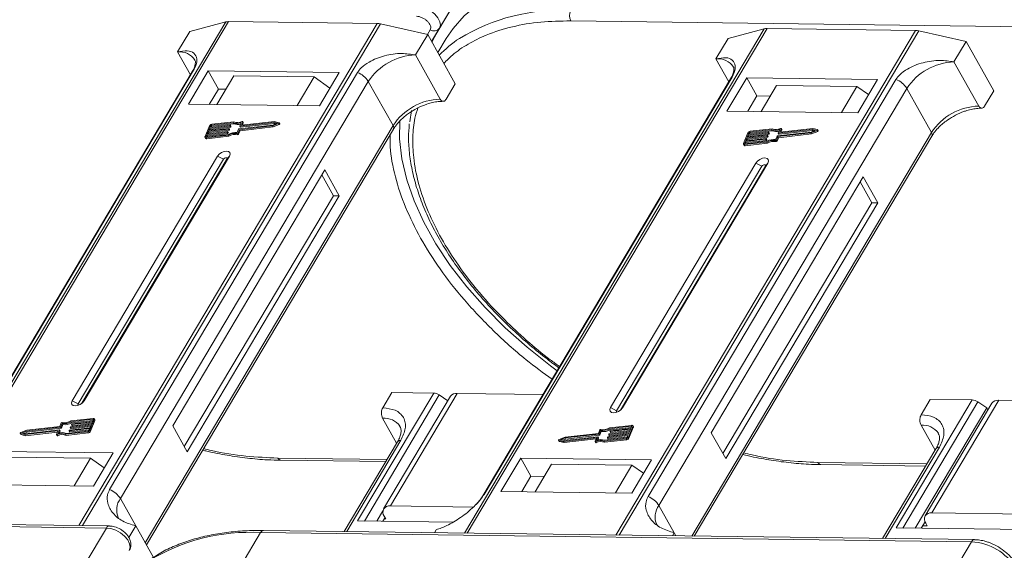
# Model space of a CAD drawing. Header units: millimetres. Extents: x -1214 to 867, y -361 to 1097.
# Tile 48 of 51: x 498 to 595, y 810 to 863. Entities that reach past the tile are written whole.
import ezdxf

# ---------------------------------------------------------------- set-up
doc = ezdxf.new("R2010")
doc.units = ezdxf.units.MM

msp = doc.modelspace()

# ---------------------------------------------------------------- linework, layer by layer
at = {"color": 7, "linetype": 'Continuous', "lineweight": 15}
for p, q in [((541.389, 865.309), (539.004, 861.297)), ((539.278, 861.76), (541.389, 865.309)), ((518.077, 862.389), (488.52, 812.694)), ((488.792, 812.691), (518.37, 862.422)), ((533.092, 862.232), (503.513, 812.501)), ((503.87, 812.497), (533.426, 862.191)), ((514.51, 861.449), (518.077, 862.389)), ((518.37, 862.422), (533.092, 862.232)), ((533.426, 862.191), (538.104, 861.146)), ((552.281, 862.496), (622.768, 861.589)), ((513.304, 859.421), (514.51, 861.449)), ((536.898, 859.118), (538.104, 861.146)), ((538.356, 861.622), (538.076, 861.152)), ((538.104, 861.146), (540.844, 856.256)), ((538.497, 860.445), (539.278, 861.76)), ((538.497, 860.445), (539.004, 861.297)), ((539.004, 861.297), (538.524, 860.396)), ((571.459, 861.701), (541.751, 811.754)), ((542.022, 811.75), (571.751, 861.734)), ((586.473, 861.545), (556.744, 811.561)), ((557.1, 811.556), (586.808, 861.504)), ((567.892, 860.762), (571.459, 861.701)), ((571.751, 861.734), (586.473, 861.545)), ((586.808, 861.504), (591.486, 860.459)), ((539.936, 860.744), (539.109, 859.353)), ((566.686, 858.734), (567.892, 860.762)), ((590.28, 858.431), (591.486, 860.459)), ((591.486, 860.459), (594.226, 855.569)), ((513.304, 859.421), (514.579, 857.146)), ((539.349, 854.743), (536.898, 859.118)), ((566.686, 858.734), (567.961, 856.459)), ((592.731, 854.056), (590.28, 858.431)), ((514.755, 857.443), (490.179, 816.121)), ((490.32, 816.274), (514.897, 857.596)), ((531.148, 857.387), (506.571, 816.065)), ((516.347, 857.543), (514.387, 854.248)), ((529.324, 857.376), (516.347, 857.543)), ((516.347, 857.543), (517.357, 855.742)), ((527.364, 854.081), (529.324, 857.376)), ((507.641, 815.174), (532.218, 856.496)), ((518.878, 857.051), (517.189, 854.211)), ((526.841, 856.948), (518.878, 857.051)), ((525.152, 854.109), (526.841, 856.948)), ((526.841, 856.948), (528.4, 855.823)), ((534.669, 852.121), (532.218, 856.496)), ((539.939, 854.735), (540.844, 856.256)), ((568.137, 856.756), (543.56, 815.434)), ((543.702, 815.587), (568.279, 856.909)), ((584.53, 856.7), (559.953, 815.378)), ((569.729, 856.856), (567.769, 853.56)), ((582.706, 856.689), (569.729, 856.856)), ((569.729, 856.856), (570.738, 855.055)), ((571.161, 853.517), (572.699, 856.102)), ((580.662, 856), (572.699, 856.102)), ((580.746, 853.393), (582.706, 856.689)), ((517.357, 855.742), (516.452, 854.221)), ((518.094, 855.732), (517.357, 855.742)), ((561.023, 814.487), (585.6, 855.809)), ((580.662, 856), (579.124, 853.414)), ((581.819, 855.198), (580.662, 856)), ((588.051, 851.434), (585.6, 855.809)), ((593.321, 854.048), (594.226, 855.569)), ((514.387, 854.248), (527.364, 854.081)), ((570.738, 855.055), (569.834, 853.534)), ((572.065, 855.038), (570.738, 855.055)), ((536.49, 853.62), (536.333, 852.493)), ((567.769, 853.56), (580.746, 853.393)), ((518.818, 852.402), (516.653, 852.157)), ((518.889, 852.494), (516.69, 852.246)), ((516.711, 852.054), (518.876, 852.299)), ((518.876, 852.299), (518.818, 852.402)), ((519.486, 852.077), (519.626, 852.419)), ((522.845, 852.436), (519.504, 852.058)), ((519.562, 851.955), (522.902, 852.333)), ((519.764, 852.498), (519.633, 852.178)), ((522.904, 852.527), (519.651, 852.159)), ((519.729, 852.168), (519.822, 852.395)), ((519.822, 852.42), (519.764, 852.523)), ((519.764, 852.498), (519.822, 852.395)), ((522.722, 852.085), (523.328, 852.325)), ((522.736, 852.17), (523.182, 852.347)), ((522.78, 851.982), (523.386, 852.222)), ((523.182, 852.347), (522.845, 852.436)), ((522.902, 852.333), (522.845, 852.436)), ((522.902, 852.333), (523.048, 852.295)), ((523.362, 852.407), (522.904, 852.527)), ((523.328, 852.325), (523.386, 852.222)), ((523.437, 852.292), (523.379, 852.395)), ((534.669, 852.121), (510.092, 810.799)), ((510.212, 810.586), (534.7, 851.759)), ((516.469, 852.094), (516.033, 851.033)), ((516.216, 851.222), (516.144, 851.045)), ((516.181, 851.007), (518.345, 851.252)), ((518.226, 851.45), (516.216, 851.222)), ((516.274, 851.119), (516.216, 851.222)), ((516.253, 851.311), (518.263, 851.538)), ((516.344, 851.532), (516.253, 851.311)), ((516.274, 851.119), (518.284, 851.347)), ((518.353, 851.759), (516.344, 851.532)), ((516.401, 851.429), (516.344, 851.532)), ((516.358, 851.323), (516.401, 851.429)), ((516.38, 851.62), (518.39, 851.848)), ((516.471, 851.841), (516.38, 851.62)), ((516.401, 851.429), (518.411, 851.656)), ((518.481, 852.069), (516.471, 851.841)), ((516.528, 851.738), (516.471, 851.841)), ((516.485, 851.632), (516.528, 851.738)), ((516.507, 851.93), (518.517, 852.157)), ((516.58, 852.107), (516.507, 851.93)), ((516.528, 851.738), (518.538, 851.966)), ((516.637, 852.004), (516.58, 852.107)), ((516.612, 851.942), (516.637, 852.004)), ((516.653, 852.157), (516.711, 852.054)), ((518.284, 851.347), (518.226, 851.45)), ((518.281, 851.519), (518.263, 851.475)), ((518.321, 851.372), (518.263, 851.475)), ((518.339, 851.429), (518.281, 851.531)), ((518.339, 851.416), (518.281, 851.519)), ((518.321, 851.372), (518.339, 851.416)), ((518.411, 851.656), (518.353, 851.759)), ((518.408, 851.829), (518.39, 851.784)), ((518.448, 851.681), (518.39, 851.784)), ((518.466, 851.738), (518.408, 851.841)), ((518.466, 851.726), (518.408, 851.829)), ((518.448, 851.681), (518.466, 851.726)), ((518.538, 851.966), (518.481, 852.069)), ((518.536, 852.138), (518.518, 852.094)), ((518.575, 851.991), (518.518, 852.094)), ((518.593, 852.048), (518.536, 852.151)), ((518.593, 852.035), (518.536, 852.138)), ((518.575, 851.991), (518.593, 852.035)), ((519.206, 851.323), (519.263, 851.22)), ((519.218, 851.426), (519.358, 851.767)), ((519.301, 851.371), (519.442, 851.714)), ((519.359, 851.269), (519.301, 851.371)), ((519.359, 851.269), (519.5, 851.611)), ((519.395, 851.793), (522.736, 852.17)), ((519.442, 851.714), (522.722, 852.085)), ((519.5, 851.611), (519.442, 851.714)), ((519.485, 852.065), (519.543, 851.962)), ((519.5, 851.611), (522.78, 851.982)), ((519.562, 851.955), (519.504, 852.058)), ((519.643, 852.159), (519.633, 852.178)), ((522.78, 851.982), (522.722, 852.085)), ((588.051, 851.434), (564.278, 811.464)), ((569.851, 851.407), (569.415, 850.346)), ((571.862, 851.382), (569.853, 851.154)), ((569.889, 851.243), (571.899, 851.47)), ((569.962, 851.42), (569.889, 851.243)), ((569.91, 851.051), (571.92, 851.279)), ((570.019, 851.317), (569.962, 851.42)), ((569.994, 851.255), (570.019, 851.317)), ((572.2, 851.715), (570.035, 851.47)), ((570.035, 851.47), (570.093, 851.367)), ((572.271, 851.807), (570.072, 851.559)), ((570.093, 851.367), (572.257, 851.612)), ((571.92, 851.279), (571.862, 851.382)), ((571.917, 851.451), (571.899, 851.407)), ((571.957, 851.304), (571.899, 851.407)), ((571.975, 851.361), (571.917, 851.464)), ((571.975, 851.348), (571.917, 851.451)), ((571.957, 851.304), (571.975, 851.348)), ((572.257, 851.612), (572.2, 851.715)), ((572.777, 851.106), (576.117, 851.483)), ((572.824, 851.027), (576.104, 851.398)), ((572.867, 851.39), (573.008, 851.732)), ((572.867, 851.377), (572.925, 851.275)), ((572.881, 850.924), (576.161, 851.295)), ((576.227, 851.749), (572.886, 851.371)), ((572.944, 851.268), (572.886, 851.371)), ((572.944, 851.268), (576.284, 851.646)), ((573.146, 851.811), (573.015, 851.491)), ((573.025, 851.472), (573.015, 851.491)), ((576.285, 851.84), (573.033, 851.472)), ((573.11, 851.481), (573.204, 851.708)), ((573.204, 851.733), (573.146, 851.836)), ((573.146, 851.811), (573.204, 851.708)), ((576.104, 851.398), (576.71, 851.638)), ((576.161, 851.295), (576.104, 851.398)), ((576.117, 851.483), (576.563, 851.66)), ((576.161, 851.295), (576.768, 851.535)), ((576.563, 851.66), (576.227, 851.749)), ((576.284, 851.646), (576.227, 851.749)), ((576.284, 851.646), (576.43, 851.607)), ((576.744, 851.72), (576.285, 851.84)), ((576.71, 851.638), (576.768, 851.535)), ((576.818, 851.605), (576.761, 851.707)), ((516.033, 850.958), (516.09, 850.855)), ((516.144, 851.045), (516.165, 851.008)), ((516.145, 850.919), (518.344, 851.168)), ((516.202, 850.816), (516.145, 850.919)), ((516.202, 850.816), (518.401, 851.065)), ((516.23, 851.013), (516.274, 851.119)), ((518.401, 851.065), (518.344, 851.168)), ((564.523, 811.461), (588.082, 851.072)), ((569.414, 850.271), (569.472, 850.168)), ((569.598, 850.535), (569.525, 850.358)), ((569.525, 850.358), (569.547, 850.321)), ((569.526, 850.232), (571.725, 850.481)), ((569.584, 850.129), (569.526, 850.232)), ((569.563, 850.32), (571.727, 850.565)), ((569.584, 850.129), (571.783, 850.378)), ((571.608, 850.763), (569.598, 850.535)), ((569.656, 850.432), (569.598, 850.535)), ((569.612, 850.326), (569.656, 850.432)), ((569.634, 850.624), (571.644, 850.851)), ((569.725, 850.845), (569.634, 850.624)), ((569.656, 850.432), (571.666, 850.66)), ((571.735, 851.072), (569.725, 850.845)), ((569.783, 850.742), (569.725, 850.845)), ((569.739, 850.636), (569.783, 850.742)), ((569.762, 850.933), (571.772, 851.161)), ((569.853, 851.154), (569.762, 850.933)), ((569.783, 850.742), (571.793, 850.969)), ((569.91, 851.051), (569.853, 851.154)), ((569.867, 850.945), (569.91, 851.051)), ((571.666, 850.66), (571.608, 850.763)), ((571.663, 850.832), (571.645, 850.788)), ((571.703, 850.685), (571.645, 850.788)), ((571.721, 850.741), (571.663, 850.844)), ((571.721, 850.729), (571.663, 850.832)), ((571.703, 850.685), (571.721, 850.729)), ((571.783, 850.378), (571.725, 850.481)), ((571.793, 850.969), (571.735, 851.072)), ((571.79, 851.142), (571.772, 851.097)), ((571.83, 850.994), (571.772, 851.097)), ((571.848, 851.051), (571.79, 851.154)), ((571.848, 851.039), (571.79, 851.142)), ((571.83, 850.994), (571.848, 851.039)), ((572.587, 850.636), (572.645, 850.533)), ((572.6, 850.738), (572.74, 851.08)), ((572.683, 850.684), (572.824, 851.027)), ((572.741, 850.581), (572.683, 850.684)), ((572.741, 850.581), (572.881, 850.924)), ((572.881, 850.924), (572.824, 851.027)), ((517.27, 849.102), (502.856, 824.866)), ((517.865, 848.787), (503.45, 824.552)), ((503.827, 824.615), (518.201, 848.783)), ((504.035, 824.851), (518.45, 849.086)), ((517.27, 849.102), (517.865, 848.787)), ((518.45, 849.086), (518.201, 848.783)), ((570.652, 848.415), (556.237, 824.179)), ((557.417, 824.164), (571.832, 848.399)), ((570.652, 848.415), (571.247, 848.1)), ((571.832, 848.399), (571.583, 848.096)), ((527.901, 847.738), (512.823, 822.387)), ((529.343, 845.165), (527.901, 847.738)), ((571.247, 848.1), (556.832, 823.864)), ((557.209, 823.928), (571.583, 848.096)), ((528.753, 845.173), (527.6, 847.231)), ((581.283, 847.051), (566.205, 821.7)), ((582.135, 844.485), (580.982, 846.544)), ((582.725, 844.478), (581.283, 847.051)), ((513.977, 820.328), (528.753, 845.173)), ((514.265, 819.814), (529.343, 845.165)), ((529.343, 845.165), (528.753, 845.173)), ((567.359, 819.641), (582.135, 844.485)), ((567.647, 819.127), (582.725, 844.478)), ((582.725, 844.478), (582.135, 844.485)), ((503.45, 824.552), (502.856, 824.866)), ((538.698, 825.626), (531.16, 812.951)), ((531.825, 812.942), (539.255, 825.435)), ((533.646, 824.158), (534.551, 825.679)), ((540.374, 825.305), (533.74, 814.151)), ((534.405, 814.441), (541.039, 825.596)), ((534.551, 825.679), (538.698, 825.626)), ((540.111, 824.863), (539.255, 825.435)), ((549.539, 825.486), (541.039, 825.596)), ((592.08, 824.939), (584.541, 812.263)), ((587.028, 823.471), (587.932, 824.992)), ((587.932, 824.992), (592.08, 824.939)), ((588.082, 813.751), (594.716, 824.905)), ((605.333, 824.768), (594.716, 824.905)), ((504.035, 824.851), (503.882, 824.664)), ((556.832, 823.864), (556.237, 824.179)), ((557.417, 824.164), (557.264, 823.977)), ((585.207, 812.255), (592.637, 824.748)), ((593.526, 824.154), (586.44, 812.239)), ((594.051, 824.614), (587.416, 813.46)), ((593.526, 824.154), (592.637, 824.748)), ((593.648, 823.937), (593.526, 824.154)), ((504.905, 823.025), (502.74, 822.78)), ((504.941, 823.114), (502.742, 822.865)), ((502.798, 822.677), (504.913, 822.917)), ((504.617, 821.938), (505.053, 823)), ((504.869, 822.81), (504.942, 822.987)), ((504.935, 822.971), (504.905, 823.025)), ((505.111, 822.971), (505.053, 823.074)), ((505.053, 823), (505.111, 822.897)), ((533.633, 823.136), (535.027, 820.648)), ((498.364, 821.948), (497.757, 821.707)), ((498.241, 821.597), (501.582, 821.975)), ((501.691, 822.24), (498.35, 821.862)), ((501.644, 822.319), (498.364, 821.948)), ((498.408, 821.759), (501.748, 822.137)), ((501.6, 821.956), (501.46, 821.614)), ((501.658, 821.865), (501.6, 821.968)), ((501.6, 821.956), (501.658, 821.853)), ((501.784, 822.661), (501.644, 822.319)), ((501.748, 822.137), (501.691, 822.24)), ((501.868, 822.607), (501.727, 822.265)), ((501.785, 822.162), (501.727, 822.265)), ((501.785, 822.162), (501.926, 822.504)), ((501.926, 822.504), (501.868, 822.607)), ((502.55, 821.894), (502.568, 821.939)), ((504.579, 822.103), (502.569, 821.875)), ((502.605, 821.964), (504.615, 822.191)), ((502.626, 821.772), (504.531, 821.988)), ((502.677, 822.204), (502.695, 822.248)), ((502.677, 822.191), (502.735, 822.089)), ((504.706, 822.412), (502.696, 822.185)), ((502.754, 822.082), (502.696, 822.185)), ((502.732, 822.273), (504.742, 822.501)), ((502.798, 822.677), (502.74, 822.78)), ((502.754, 822.082), (504.659, 822.297)), ((502.804, 822.501), (502.862, 822.398)), ((502.805, 822.513), (502.823, 822.558)), ((504.833, 822.722), (502.823, 822.494)), ((502.881, 822.392), (502.823, 822.494)), ((502.86, 822.583), (504.869, 822.81)), ((502.881, 822.392), (504.786, 822.607)), ((504.506, 821.926), (504.579, 822.103)), ((504.615, 822.191), (504.706, 822.412)), ((504.675, 821.835), (504.617, 821.938)), ((504.675, 821.835), (505.111, 822.897)), ((504.742, 822.501), (504.833, 822.722)), ((512.823, 822.387), (514.265, 819.814)), ((555.166, 821.974), (555.026, 821.632)), ((558.287, 822.338), (556.122, 822.093)), ((556.18, 821.99), (556.122, 822.093)), ((558.323, 822.426), (556.124, 822.178)), ((556.18, 821.99), (558.295, 822.229)), ((558.215, 822.035), (556.205, 821.807)), ((556.241, 821.896), (558.251, 822.123)), ((557.999, 821.251), (558.435, 822.313)), ((558.056, 821.148), (558.492, 822.21)), ((558.124, 821.814), (558.215, 822.035)), ((558.251, 822.123), (558.324, 822.3)), ((558.317, 822.284), (558.287, 822.338)), ((558.493, 822.284), (558.435, 822.387)), ((558.435, 822.313), (558.492, 822.21)), ((587.015, 822.449), (588.409, 819.961)), ((497.707, 821.638), (497.764, 821.535)), ((497.724, 821.626), (498.182, 821.506)), ((497.782, 821.523), (497.724, 821.626)), ((497.782, 821.523), (498.24, 821.403)), ((498.35, 821.862), (497.904, 821.685)), ((497.904, 821.685), (498.241, 821.597)), ((498.095, 821.635), (498.408, 821.759)), ((498.182, 821.506), (501.434, 821.874)), ((498.24, 821.403), (498.182, 821.506)), ((498.24, 821.403), (501.415, 821.762)), ((498.408, 821.759), (498.35, 821.862)), ((501.321, 821.535), (501.453, 821.855)), ((501.321, 821.51), (501.379, 821.407)), ((501.442, 821.401), (501.384, 821.504)), ((501.45, 821.846), (501.434, 821.874)), ((501.575, 821.651), (501.658, 821.853)), ((502.197, 821.538), (504.396, 821.787)), ((502.197, 821.538), (502.255, 821.435)), ((502.255, 821.435), (504.454, 821.684)), ((502.268, 821.631), (504.432, 821.875)), ((502.55, 821.882), (502.608, 821.779)), ((502.626, 821.772), (502.569, 821.875)), ((504.396, 821.787), (504.454, 821.684)), ((551.089, 820.951), (551.146, 820.848)), ((551.746, 821.261), (551.139, 821.02)), ((551.732, 821.175), (551.286, 820.998)), ((551.286, 820.998), (551.623, 820.91)), ((551.477, 820.948), (551.79, 821.072)), ((551.564, 820.819), (554.816, 821.186)), ((551.622, 820.716), (554.797, 821.075)), ((551.623, 820.91), (554.963, 821.287)), ((555.072, 821.553), (551.732, 821.175)), ((551.79, 821.072), (551.732, 821.175)), ((555.026, 821.632), (551.746, 821.261)), ((551.79, 821.072), (555.13, 821.45)), ((554.703, 820.848), (554.835, 821.168)), ((554.831, 821.159), (554.816, 821.186)), ((554.982, 821.269), (554.842, 820.927)), ((554.957, 820.964), (555.04, 821.166)), ((555.04, 821.178), (554.982, 821.281)), ((554.982, 821.269), (555.04, 821.166)), ((555.13, 821.45), (555.072, 821.553)), ((555.25, 821.92), (555.109, 821.578)), ((555.167, 821.475), (555.109, 821.578)), ((555.167, 821.475), (555.307, 821.817)), ((555.307, 821.817), (555.25, 821.92)), ((555.579, 820.851), (557.778, 821.1)), ((555.636, 820.748), (557.835, 820.997)), ((555.65, 820.943), (557.814, 821.188)), ((555.932, 821.207), (555.95, 821.251)), ((555.932, 821.195), (555.99, 821.092)), ((557.96, 821.416), (555.951, 821.188)), ((556.008, 821.085), (555.951, 821.188)), ((555.987, 821.277), (557.997, 821.504)), ((556.008, 821.085), (557.913, 821.301)), ((556.059, 821.517), (556.077, 821.561)), ((556.059, 821.504), (556.117, 821.401)), ((558.088, 821.725), (556.078, 821.498)), ((556.135, 821.395), (556.078, 821.498)), ((556.114, 821.586), (558.124, 821.814)), ((556.135, 821.395), (558.04, 821.61)), ((556.186, 821.826), (556.204, 821.871)), ((556.186, 821.814), (556.244, 821.711)), ((556.263, 821.704), (556.205, 821.807)), ((556.263, 821.704), (558.168, 821.92)), ((557.778, 821.1), (557.835, 820.997)), ((557.888, 821.239), (557.96, 821.416)), ((557.997, 821.504), (558.088, 821.725)), ((558.056, 821.148), (557.999, 821.251)), ((566.205, 821.7), (567.647, 819.127)), ((535.115, 820.796), (529.828, 811.907)), ((530.073, 811.904), (535.448, 820.942)), ((551.106, 820.939), (551.564, 820.819)), ((551.163, 820.836), (551.106, 820.939)), ((551.163, 820.836), (551.622, 820.716)), ((551.622, 820.716), (551.564, 820.819)), ((554.703, 820.823), (554.761, 820.72)), ((554.824, 820.714), (554.766, 820.817)), ((555.579, 820.851), (555.636, 820.748)), ((588.497, 820.109), (583.21, 811.22)), ((583.454, 811.217), (588.83, 820.255)), ((506.918, 819.705), (493.942, 819.872)), ((496.707, 819.274), (504.67, 819.172)), ((503.041, 816.434), (504.67, 819.172)), ((504.67, 819.172), (506.038, 818.224)), ((504.958, 816.409), (506.918, 819.705)), ((534.072, 819.043), (523.258, 819.182)), ((547.323, 819.185), (545.363, 815.889)), ((560.3, 819.018), (547.323, 819.185)), ((548.333, 817.383), (547.323, 819.185)), ((558.34, 815.722), (560.3, 819.018)), ((523.55, 818.966), (533.947, 818.833)), ((548.755, 815.845), (550.383, 818.583)), ((558.346, 818.481), (550.383, 818.583)), ((558.346, 818.481), (556.718, 815.743)), ((559.504, 817.679), (558.346, 818.481)), ((587.605, 818.609), (576.79, 818.748)), ((577.083, 818.533), (587.48, 818.399)), ((548.333, 817.383), (547.428, 815.862)), ((549.66, 817.366), (548.333, 817.383)), ((491.982, 816.576), (504.958, 816.409)), ((507.641, 815.174), (509.155, 812.472)), ((545.363, 815.889), (558.34, 815.722)), ((542.637, 814.335), (534.405, 814.441)), ((561.023, 814.487), (562.537, 811.785)), ((533.674, 813.962), (533.058, 812.926)), ((533.874, 813.299), (533.648, 812.919)), ((533.946, 813.17), (533.799, 813.172)), ((533.802, 813.427), (533.946, 813.17)), ((588.082, 813.751), (598.699, 813.614)), ((467.714, 812.75), (506.246, 812.255)), ((506.544, 812.462), (468.012, 812.958)), ((506.246, 812.255), (504.136, 808.706)), ((509.155, 812.472), (508.47, 811.321)), ((509.155, 812.472), (510.907, 809.345)), ((531.16, 812.951), (540.578, 812.829)), ((584.541, 812.263), (599.84, 812.067)), ((587.412, 812.874), (587.03, 812.231)), ((587.18, 812.485), (587.623, 812.479)), ((587.623, 812.479), (587.479, 812.736)), ((519.574, 808.505), (521.535, 811.802)), ((521.535, 811.802), (592.023, 810.895)), ((592.32, 811.103), (521.833, 812.01)), ((538.766, 811.792), (538.943, 812.089)), ((562.537, 811.785), (562.36, 811.488)), ((562.537, 811.785), (562.706, 811.484)), ((592.023, 810.895), (586.896, 802.276))]:
    msp.add_line(p, q, dxfattribs=at)
at = {"color": 7, "linetype": 'Continuous', "lineweight": 15, "flags": 128}
for points in [[(554.405, 867.067), (552.155, 867.006), (550.025, 866.766), (548.031, 866.348), (546.189, 865.755), (544.514, 864.993), (543.02, 864.067), (541.718, 862.985), (540.62, 861.756), (539.936, 860.744)], [(539.278, 861.76), (539.366, 862.06), (539.313, 862.414), (539.123, 862.791), (538.812, 863.158), (538.409, 863.485), (537.946, 863.743), (537.464, 863.909), (537.005, 863.97)], [(514.755, 857.443), (514.814, 857.522), (514.897, 857.596)], [(568.137, 856.756), (568.196, 856.835), (568.279, 856.909)], [(519.701, 852.529), (519.716, 852.534), (519.73, 852.536), (519.743, 852.536), (519.754, 852.532), (519.762, 852.527), (519.766, 852.519), (519.767, 852.509), (519.764, 852.498)], [(523.362, 852.407), (523.373, 852.401), (523.38, 852.393), (523.382, 852.382), (523.379, 852.37), (523.371, 852.357), (523.36, 852.344), (523.345, 852.333), (523.328, 852.325)], [(523.386, 852.222), (523.403, 852.231), (523.417, 852.241), (523.429, 852.254), (523.437, 852.267), (523.439, 852.279), (523.437, 852.29), (523.437, 852.292)], [(550.934, 827.832), (550.274, 828.32), (547.964, 830.156), (545.798, 832.085), (543.795, 834.091), (541.971, 836.158), (540.342, 838.266), (538.922, 840.399), (537.723, 842.539), (536.756, 844.666), (536.028, 846.763), (535.546, 848.813), (535.314, 850.796), (535.329, 852.631)], [(518.263, 851.538), (518.268, 851.538), (518.273, 851.538), (518.276, 851.536), (518.28, 851.534), (518.282, 851.531), (518.283, 851.527), (518.282, 851.523), (518.281, 851.519)], [(518.39, 851.848), (518.395, 851.848), (518.4, 851.847), (518.404, 851.846), (518.407, 851.843), (518.409, 851.84), (518.41, 851.837), (518.41, 851.833), (518.408, 851.829)], [(518.517, 852.157), (518.522, 852.157), (518.527, 852.157), (518.531, 852.155), (518.534, 852.153), (518.536, 852.15), (518.537, 852.146), (518.537, 852.142), (518.536, 852.138)], [(519.504, 852.058), (519.499, 852.058), (519.494, 852.058), (519.49, 852.06), (519.487, 852.062), (519.485, 852.065), (519.484, 852.069), (519.484, 852.073), (519.486, 852.077)], [(519.633, 852.178), (519.632, 852.174), (519.631, 852.17), (519.632, 852.166), (519.634, 852.163), (519.638, 852.161), (519.641, 852.159), (519.646, 852.159), (519.651, 852.159)], [(571.899, 851.47), (571.904, 851.47), (571.909, 851.47), (571.913, 851.468), (571.916, 851.466), (571.918, 851.463), (571.919, 851.459), (571.919, 851.455), (571.917, 851.451)], [(572.886, 851.371), (572.881, 851.371), (572.876, 851.371), (572.872, 851.373), (572.869, 851.375), (572.867, 851.378), (572.866, 851.382), (572.866, 851.386), (572.867, 851.39)], [(573.015, 851.491), (573.013, 851.487), (573.013, 851.483), (573.014, 851.479), (573.016, 851.476), (573.019, 851.474), (573.023, 851.472), (573.028, 851.472), (573.033, 851.472)], [(573.083, 851.842), (573.098, 851.847), (573.112, 851.849), (573.125, 851.849), (573.136, 851.845), (573.143, 851.839), (573.148, 851.831), (573.149, 851.822), (573.146, 851.811)], [(576.744, 851.72), (576.755, 851.714), (576.762, 851.706), (576.764, 851.695), (576.761, 851.683), (576.753, 851.67), (576.741, 851.657), (576.727, 851.646), (576.71, 851.638)], [(576.768, 851.535), (576.784, 851.543), (576.799, 851.554), (576.811, 851.567), (576.818, 851.58), (576.821, 851.592), (576.819, 851.603), (576.818, 851.605)], [(516.145, 850.919), (516.113, 850.918), (516.085, 850.922), (516.061, 850.931), (516.043, 850.945), (516.03, 850.962), (516.025, 850.984), (516.025, 851.007), (516.033, 851.033)], [(516.144, 851.045), (516.141, 851.037), (516.141, 851.029), (516.143, 851.022), (516.147, 851.016), (516.153, 851.011), (516.161, 851.008), (516.17, 851.007), (516.181, 851.007)], [(569.526, 850.232), (569.495, 850.231), (569.467, 850.235), (569.443, 850.244), (569.425, 850.257), (569.412, 850.275), (569.406, 850.296), (569.407, 850.32), (569.415, 850.346)], [(569.525, 850.358), (569.523, 850.35), (569.523, 850.342), (569.525, 850.335), (569.529, 850.329), (569.535, 850.324), (569.543, 850.321), (569.552, 850.32), (569.563, 850.32)], [(571.644, 850.851), (571.65, 850.851), (571.654, 850.85), (571.658, 850.849), (571.661, 850.847), (571.663, 850.844), (571.664, 850.84), (571.664, 850.836), (571.663, 850.832)], [(571.772, 851.161), (571.777, 851.161), (571.782, 851.16), (571.785, 851.159), (571.789, 851.156), (571.791, 851.153), (571.792, 851.15), (571.791, 851.146), (571.79, 851.142)], [(518.45, 849.086), (518.521, 849.281), (518.49, 849.447), (518.364, 849.559), (518.162, 849.601), (517.913, 849.565), (517.656, 849.458), (517.431, 849.295), (517.27, 849.102)], [(518.201, 848.783), (518.221, 848.838), (518.213, 848.886), (518.177, 848.918), (518.119, 848.93), (518.048, 848.919), (517.975, 848.889), (517.911, 848.842), (517.865, 848.787)], [(571.832, 848.399), (571.902, 848.594), (571.872, 848.76), (571.746, 848.872), (571.544, 848.914), (571.295, 848.878), (571.038, 848.771), (570.812, 848.608), (570.652, 848.415)], [(571.583, 848.096), (571.603, 848.151), (571.595, 848.199), (571.559, 848.231), (571.501, 848.243), (571.43, 848.232), (571.357, 848.202), (571.293, 848.155), (571.247, 848.1)], [(502.856, 824.866), (502.785, 824.671), (502.815, 824.505), (502.941, 824.393), (503.144, 824.351), (503.393, 824.387), (503.649, 824.494), (503.875, 824.657), (504.035, 824.851)], [(503.45, 824.552), (503.43, 824.496), (503.439, 824.449), (503.475, 824.417), (503.479, 824.415)], [(556.237, 824.179), (556.167, 823.984), (556.197, 823.818), (556.323, 823.706), (556.526, 823.664), (556.774, 823.7), (557.031, 823.807), (557.257, 823.97), (557.417, 824.164)], [(504.942, 822.987), (504.945, 822.996), (504.945, 823.004), (504.943, 823.011), (504.939, 823.017), (504.933, 823.021), (504.925, 823.024), (504.915, 823.025), (504.905, 823.025)], [(504.941, 823.114), (504.973, 823.115), (505.001, 823.111), (505.024, 823.102), (505.043, 823.088), (505.055, 823.07), (505.061, 823.049), (505.06, 823.025), (505.053, 823)], [(556.832, 823.864), (556.812, 823.809), (556.821, 823.762), (556.857, 823.73), (556.86, 823.728)], [(501.582, 821.975), (501.587, 821.975), (501.592, 821.974), (501.595, 821.973), (501.599, 821.97), (501.601, 821.967), (501.602, 821.964), (501.601, 821.96), (501.6, 821.956)], [(502.696, 822.185), (502.691, 822.185), (502.686, 822.185), (502.682, 822.187), (502.679, 822.189), (502.677, 822.192), (502.676, 822.196), (502.676, 822.2), (502.677, 822.204)], [(502.823, 822.494), (502.818, 822.494), (502.813, 822.495), (502.809, 822.496), (502.806, 822.499), (502.804, 822.502), (502.803, 822.505), (502.803, 822.509), (502.805, 822.513)], [(558.324, 822.3), (558.326, 822.309), (558.327, 822.316), (558.325, 822.324), (558.321, 822.329), (558.314, 822.334), (558.306, 822.337), (558.297, 822.338), (558.287, 822.338)], [(558.323, 822.426), (558.354, 822.428), (558.383, 822.424), (558.406, 822.415), (558.425, 822.401), (558.437, 822.383), (558.443, 822.362), (558.442, 822.338), (558.435, 822.313)], [(497.724, 821.626), (497.713, 821.631), (497.706, 821.639), (497.704, 821.65), (497.707, 821.663), (497.714, 821.676), (497.726, 821.688), (497.741, 821.699), (497.757, 821.707)], [(497.764, 821.535), (497.771, 821.528), (497.782, 821.523)], [(501.384, 821.504), (501.37, 821.499), (501.356, 821.496), (501.343, 821.497), (501.332, 821.5), (501.324, 821.506), (501.32, 821.514), (501.319, 821.524), (501.321, 821.535)], [(501.379, 821.407), (501.382, 821.403), (501.39, 821.397), (501.4, 821.394), (501.413, 821.393), (501.427, 821.396), (501.442, 821.401)], [(501.453, 821.855), (501.454, 821.859), (501.454, 821.863), (501.453, 821.866), (501.451, 821.869), (501.448, 821.872), (501.444, 821.873), (501.44, 821.874), (501.434, 821.874)], [(502.569, 821.875), (502.563, 821.875), (502.559, 821.876), (502.555, 821.877), (502.552, 821.88), (502.55, 821.883), (502.549, 821.886), (502.549, 821.89), (502.55, 821.894)], [(551.106, 820.939), (551.095, 820.944), (551.088, 820.952), (551.086, 820.963), (551.089, 820.976), (551.096, 820.989), (551.108, 821.001), (551.123, 821.012), (551.139, 821.02)], [(554.835, 821.168), (554.836, 821.172), (554.836, 821.176), (554.835, 821.179), (554.833, 821.182), (554.83, 821.185), (554.826, 821.186), (554.821, 821.187), (554.816, 821.186)], [(554.963, 821.287), (554.969, 821.288), (554.973, 821.287), (554.977, 821.285), (554.98, 821.283), (554.982, 821.28), (554.983, 821.277), (554.983, 821.273), (554.982, 821.269)], [(555.951, 821.188), (555.945, 821.188), (555.941, 821.189), (555.937, 821.19), (555.934, 821.193), (555.931, 821.196), (555.931, 821.199), (555.931, 821.203), (555.932, 821.207)], [(556.078, 821.498), (556.072, 821.498), (556.068, 821.498), (556.064, 821.5), (556.061, 821.502), (556.059, 821.505), (556.058, 821.509), (556.058, 821.513), (556.059, 821.517)], [(556.205, 821.807), (556.2, 821.807), (556.195, 821.808), (556.191, 821.809), (556.188, 821.812), (556.186, 821.815), (556.185, 821.818), (556.185, 821.822), (556.186, 821.826)], [(551.146, 820.848), (551.152, 820.841), (551.163, 820.836)], [(554.766, 820.817), (554.752, 820.812), (554.737, 820.809), (554.724, 820.81), (554.714, 820.813), (554.706, 820.819), (554.701, 820.827), (554.7, 820.837), (554.703, 820.848)], [(554.761, 820.72), (554.764, 820.716), (554.771, 820.71), (554.782, 820.707), (554.795, 820.706), (554.809, 820.709), (554.824, 820.714)], [(523.55, 818.966), (523.55, 818.966), (523.541, 818.967)], [(577.083, 818.533), (577.083, 818.533), (577.073, 818.533)], [(543.559, 815.431), (543.619, 815.513), (543.702, 815.587)], [(506.246, 812.255), (506.706, 812.194), (507.187, 812.027), (507.65, 811.769), (508.054, 811.443), (508.364, 811.075), (508.554, 810.698), (508.608, 810.345), (508.52, 810.045)], [(521.833, 812.01), (521.833, 812.01), (521.842, 812.01)]]:
    msp.add_lwpolyline(points, dxfattribs=at)
at = {"color": 7, "linetype": 'Continuous', "lineweight": 15}
for centre, radius, start, end in [((497.416, 844.977), 19.517, 86.89523, 121.269), ((551.25, 844.242), 19.304, 86.8991, 121.2164), ((553.273, 862.994), 1.11, 151.86538, 206.65442), ((518.345, 861.323), 1.098, 88.72031, 104.14409), ((533.06, 860.594), 1.638, 77.08998, 88.8989), ((538.747, 862.162), 0.666, 234.0762, 322.90297), ((571.727, 860.636), 1.098, 88.72031, 104.14409), ((586.442, 859.907), 1.638, 77.08998, 88.8989), ((547.772, 850.954), 11.773, 123.67115, 136.31445), ((513.511, 857.616), 1.817, 33.1952, 96.53301), ((537.088, 853.291), 5.83, 91.86957, 146.65022), ((566.893, 856.929), 1.817, 33.1952, 96.53301), ((590.47, 852.603), 5.83, 91.86957, 146.65022), ((530.339, 855.327), 2.213, 31.86898, 68.55124), ((583.721, 854.64), 2.213, 31.86898, 68.55124), ((539.539, 848.916), 5.83, 91.86957, 146.65022), ((592.921, 848.229), 5.83, 91.86957, 146.65022), ((516.723, 851.961), 0.287, 96.59253, 152.29321), ((519.202, 853.37), 1.042, 248.35959, 294.01857), ((519.249, 853.217), 0.991, 247.84687, 288.77105), ((519.259, 853.362), 0.943, 246.89164, 297.97103), ((519.797, 852.407), 0.0276, 333.09852, 26.5741), ((516.664, 852.062), 0.0955, 96.59253, 152.29321), ((516.722, 851.959), 0.0955, 96.59253, 152.29321), ((518.221, 851.497), 0.0478, 276.59253, 332.29321), ((518.278, 851.394), 0.0478, 276.59253, 332.29321), ((518.327, 851.422), 0.0138, 333.02121, 26.65141), ((518.966, 850.181), 1.167, 78.13867, 122.23452), ((519.035, 850.063), 1.375, 82.36132, 120.10827), ((518.348, 851.807), 0.0478, 276.59253, 332.29321), ((519.023, 850.078), 1.167, 78.13867, 122.23452), ((518.406, 851.704), 0.0478, 276.59253, 332.29321), ((518.454, 851.732), 0.0138, 333.02121, 26.65141), ((518.475, 852.116), 0.0478, 276.59253, 332.29321), ((518.533, 852.013), 0.0478, 276.59253, 332.29321), ((518.581, 852.041), 0.0138, 333.02121, 26.65141), ((519.22, 851.412), 0.0903, 260.49805, 333.59787), ((519.278, 851.309), 0.0903, 260.49805, 333.59787), ((519.401, 851.745), 0.0478, 96.59253, 152.29321), ((519.558, 851.973), 0.0183, 217.91724, 283.38081), ((534.391, 851.915), 0.346, 333.31625, 36.51573), ((570.104, 851.274), 0.287, 96.59253, 152.29321), ((570.046, 851.375), 0.0955, 96.59253, 152.29321), ((570.104, 851.272), 0.0955, 96.59253, 152.29321), ((571.857, 851.429), 0.0478, 276.59253, 332.29321), ((571.915, 851.326), 0.0478, 276.59253, 332.29321), ((571.963, 851.354), 0.0138, 333.02121, 26.65141), ((572.584, 852.683), 1.042, 248.35959, 294.01857), ((572.631, 852.53), 0.991, 247.84687, 288.77105), ((572.641, 852.675), 0.943, 246.89164, 297.97103), ((572.939, 851.286), 0.0183, 217.91724, 283.38081), ((573.179, 851.72), 0.0276, 333.09852, 26.5741), ((587.773, 851.228), 0.346, 333.31625, 36.51573), ((516.177, 850.923), 0.11, 217.91724, 283.38081), ((571.603, 850.81), 0.0478, 276.59253, 332.29321), ((571.66, 850.707), 0.0478, 276.59253, 332.29321), ((571.708, 850.735), 0.0138, 333.02121, 26.65141), ((572.348, 849.494), 1.167, 78.13867, 122.23452), ((572.417, 849.376), 1.375, 82.36132, 120.10827), ((571.73, 851.12), 0.0478, 276.59253, 332.29321), ((572.405, 849.391), 1.167, 78.13867, 122.23452), ((571.787, 851.017), 0.0478, 276.59253, 332.29321), ((571.836, 851.045), 0.0138, 333.02121, 26.65141), ((572.602, 850.725), 0.0903, 260.49805, 333.59787), ((572.66, 850.622), 0.0903, 260.49805, 333.59787), ((572.782, 851.058), 0.0478, 96.59253, 152.29321), ((569.559, 850.236), 0.11, 217.91724, 283.38081), ((538.643, 824.557), 1.07, 55.09609, 87.03844), ((540.959, 824.873), 0.727, 83.64232, 143.56702), ((592.025, 823.87), 1.07, 55.09609, 87.03844), ((594.635, 824.182), 0.727, 83.64232, 143.56702), ((505.037, 822.934), 0.0826, 333.02121, 26.65141), ((533.795, 821.234), 1.91, 35.13686, 94.86934), ((501.685, 822.287), 0.0478, 276.59253, 332.29321), ((501.743, 822.184), 0.0478, 276.59253, 332.29321), ((501.865, 822.621), 0.0903, 80.49805, 153.59787), ((502.051, 823.97), 1.375, 262.36132, 300.10827), ((502.12, 823.852), 1.167, 258.13867, 302.23452), ((502.108, 823.867), 1.375, 262.36132, 300.10827), ((502.611, 821.916), 0.0478, 96.59253, 152.29321), ((502.738, 822.226), 0.0478, 96.59253, 152.29321), ((502.749, 822.1), 0.0183, 217.91724, 283.38081), ((502.865, 822.535), 0.0478, 96.59253, 152.29321), ((502.877, 822.409), 0.0183, 217.91724, 283.38081), ((504.363, 822.072), 0.287, 276.59253, 332.29321), ((504.421, 821.97), 0.0955, 276.59253, 332.29321), ((555.247, 821.934), 0.0903, 80.49805, 153.59787), ((555.433, 823.283), 1.375, 262.36132, 300.10827), ((555.502, 823.164), 1.167, 258.13867, 302.23452), ((555.49, 823.18), 1.375, 262.36132, 300.10827), ((558.419, 822.247), 0.0826, 333.02121, 26.65141), ((587.177, 820.547), 1.91, 35.13686, 94.86934), ((501.827, 820.671), 0.943, 66.89164, 117.97103), ((501.884, 820.568), 0.943, 66.89164, 117.97103), ((501.884, 820.662), 1.042, 68.35959, 114.01857), ((501.646, 821.859), 0.0138, 333.02121, 26.65141), ((502.622, 821.79), 0.0183, 217.91724, 283.38081), ((504.421, 821.969), 0.287, 276.59253, 332.29321), ((555.266, 819.975), 1.042, 68.35959, 114.01857), ((555.027, 821.172), 0.0138, 333.02121, 26.65141), ((555.067, 821.6), 0.0478, 276.59253, 332.29321), ((555.125, 821.497), 0.0478, 276.59253, 332.29321), ((555.992, 821.229), 0.0478, 96.59253, 152.29321), ((556.004, 821.103), 0.0183, 217.91724, 283.38081), ((556.12, 821.539), 0.0478, 96.59253, 152.29321), ((556.131, 821.413), 0.0183, 217.91724, 283.38081), ((556.247, 821.848), 0.0478, 96.59253, 152.29321), ((556.258, 821.722), 0.0183, 217.91724, 283.38081), ((557.745, 821.385), 0.287, 276.59253, 332.29321), ((557.803, 821.283), 0.0955, 276.59253, 332.29321), ((557.803, 821.282), 0.287, 276.59253, 332.29321), ((535.408, 820.581), 0.363, 83.64232, 143.56702), ((555.209, 819.984), 0.943, 66.89164, 117.97103), ((555.266, 819.881), 0.943, 66.89164, 117.97103), ((588.789, 819.894), 0.363, 83.64232, 143.56702), ((523.594, 819.33), 0.367, 203.79329, 261.81678), ((577.126, 818.897), 0.367, 203.80743, 261.65813), ((505.762, 814.006), 2.213, 31.86898, 68.55124), ((509.179, 814.042), 1.909, 143.64522, 203.44279), ((559.144, 813.319), 2.213, 31.86898, 68.55124), ((534.296, 813.82), 0.631, 80.05661, 218.47393), ((562.561, 813.355), 1.909, 143.64522, 203.44279), ((587.973, 813.129), 0.631, 80.05661, 218.47393), ((506.564, 812.117), 0.346, 93.05406, 156.53827), ((520.482, 792.608), 19.223, 86.85997, 121.74808), ((521.864, 811.648), 0.363, 94.95278, 154.87747), ((592.34, 810.758), 0.346, 92.87704, 156.55594), ((591.699, 805.353), 5.552, 31.86538, 86.65442)]:
    msp.add_arc(centre, radius, start, end, dxfattribs=at)
for points, knots in [([(485.854, 859.29), (486.096, 859.538), (486.768, 860.225), (488.151, 861.142), (490.124, 862.132), (492.548, 862.897), (495.388, 863.388), (497.446, 863.426), (498.46, 863.444)], [0, 0, 0, 0, 0.089262, 0.24819, 0.407138, 0.610435, 0.808191, 1, 1, 1, 1]), ([(536.992, 862.948), (537.08, 862.941), (537.261, 862.926), (537.559, 862.821), (537.842, 862.663), (538.085, 862.465), (538.274, 862.243), (538.39, 862.013), (538.426, 861.793), (538.379, 861.678), (538.356, 861.622)], [0, 0, 0, 0, 0.12225, 0.25, 0.37775, 0.5, 0.62225, 0.75, 0.87775, 1, 1, 1, 1]), ([(539.709, 858.281), (539.984, 858.563), (540.683, 859.281), (542.091, 860.222), (544.042, 861.199), (546.438, 861.955), (549.245, 862.441), (551.279, 862.478), (552.281, 862.496)], [0, 0, 0, 0, 0.101475, 0.258273, 0.415089, 0.615659, 0.810764, 1, 1, 1, 1]), ([(514.897, 857.596), (514.983, 857.763), (515.203, 858.192), (515.247, 858.813), (514.978, 859.339), (514.321, 859.604), (513.645, 859.483), (513.304, 859.421)], [0, 0, 0, 0, 0.111335, 0.286497, 0.521289, 0.758582, 1, 1, 1, 1]), ([(536.898, 859.118), (536.445, 859.186), (535.461, 859.335), (533.82, 859.1), (532.449, 858.555), (531.55, 857.935), (531.265, 857.546), (531.148, 857.387)], [0, 0, 0, 0, 0.222481, 0.483081, 0.73977, 0.893878, 1, 1, 1, 1]), ([(515.03, 858.613), (515.03, 858.612), (515.061, 858.575), (515.075, 858.505), (515.085, 858.261), (514.993, 857.923), (514.879, 857.633), (514.763, 857.462), (514.75, 857.442)], [0, 0, 0, 0, 0.005744, 0.306611, 0.531667, 0.753453, 0.971797, 1, 1, 1, 1]), ([(568.279, 856.909), (568.365, 857.076), (568.584, 857.505), (568.629, 858.126), (568.36, 858.651), (567.703, 858.917), (567.027, 858.796), (566.686, 858.734)], [0, 0, 0, 0, 0.111335, 0.286497, 0.521289, 0.758582, 1, 1, 1, 1]), ([(590.28, 858.431), (589.827, 858.499), (588.843, 858.648), (587.202, 858.413), (585.831, 857.868), (584.932, 857.248), (584.647, 856.859), (584.53, 856.7)], [0, 0, 0, 0, 0.222481, 0.483081, 0.73977, 0.893878, 1, 1, 1, 1]), ([(568.412, 857.926), (568.412, 857.925), (568.443, 857.888), (568.457, 857.818), (568.467, 857.574), (568.375, 857.236), (568.261, 856.946), (568.145, 856.774), (568.131, 856.755)], [0, 0, 0, 0, 0.005744, 0.306611, 0.531667, 0.753453, 0.971797, 1, 1, 1, 1]), ([(536.845, 853.725), (537.125, 853.868), (537.517, 854.07), (538.107, 854.282), (538.594, 854.418), (539.143, 854.515), (539.474, 854.523), (539.641, 854.527)], [0, 0, 0, 0, 0.294099, 0.412703, 0.605791, 0.800293, 1, 1, 1, 1]), ([(539.939, 854.735), (539.902, 854.684), (539.828, 854.581), (539.688, 854.518), (539.546, 854.534), (539.429, 854.618), (539.372, 854.707), (539.349, 854.743)], [0, 0, 0, 0, 0.214694, 0.429388, 0.644082, 0.858775, 1, 1, 1, 1]), ([(534.711, 851.76), (534.773, 851.865), (534.932, 852.131), (535.277, 852.529), (535.69, 852.922), (536.188, 853.326), (536.594, 853.572), (536.845, 853.725)], [0, 0, 0, 0, 0.149323, 0.380846, 0.555425, 0.724977, 1, 1, 1, 1]), ([(551.184, 828.253), (550.874, 828.474), (549.727, 829.292), (547.891, 830.835), (545.501, 833.044), (543.2, 835.534), (541.103, 838.248), (539.405, 840.946), (538.083, 843.638), (537.147, 846.337), (536.673, 848.803), (536.599, 850.984), (536.744, 852.62), (537.024, 853.53), (537.125, 853.858)], [0, 0, 0, 0, 0.029953, 0.110619, 0.191294, 0.294479, 0.39485, 0.492207, 0.589554, 0.689925, 0.793119, 0.873784, 0.95446, 1, 1, 1, 1]), ([(590.227, 853.038), (590.507, 853.181), (590.899, 853.383), (591.489, 853.594), (591.976, 853.731), (592.525, 853.828), (592.856, 853.836), (593.023, 853.84)], [0, 0, 0, 0, 0.294099, 0.412703, 0.605791, 0.800293, 1, 1, 1, 1]), ([(593.321, 854.048), (593.284, 853.997), (593.21, 853.894), (593.07, 853.831), (592.928, 853.847), (592.811, 853.931), (592.754, 854.02), (592.731, 854.056)], [0, 0, 0, 0, 0.214694, 0.429388, 0.644082, 0.858775, 1, 1, 1, 1]), ([(536.28, 852.293), (536.246, 851.834), (536.174, 850.842), (536.29, 849.246), (536.577, 847.533), (537.049, 845.783), (537.696, 844.009), (538.514, 842.222), (539.495, 840.433), (540.632, 838.655), (541.915, 836.899), (543.332, 835.178), (544.869, 833.507), (546.502, 831.903), (548.192, 830.4), (549.727, 829.142), (550.714, 828.413), (551.107, 828.123)], [0, 0, 0, 0, 0.060672, 0.131035, 0.201443, 0.271845, 0.342194, 0.412456, 0.482588, 0.552551, 0.622289, 0.691708, 0.760642, 0.82876, 0.895326, 0.958278, 1, 1, 1, 1]), ([(588.093, 851.073), (588.155, 851.178), (588.314, 851.444), (588.659, 851.842), (589.071, 852.235), (589.57, 852.639), (589.976, 852.885), (590.227, 853.038)], [0, 0, 0, 0, 0.149323, 0.380846, 0.555425, 0.724977, 1, 1, 1, 1]), ([(534.399, 851.252), (534.386, 850.84), (534.343, 849.508), (534.837, 847.08), (535.805, 844.05), (536.872, 841.994), (537.402, 840.971)], [0, 0, 0, 0, 0.131047, 0.423394, 0.71326, 1, 1, 1, 1]), ([(537.402, 840.971), (538.015, 839.955), (539.257, 837.895), (541.695, 834.815), (544.56, 831.792), (547.491, 829.143), (549.566, 827.628), (550.435, 826.993)], [0, 0, 0, 0, 0.204541, 0.414584, 0.628463, 0.844312, 1, 1, 1, 1]), ([(533.646, 824.158), (533.615, 824.095), (533.554, 823.97), (533.513, 823.729), (533.518, 823.484), (533.563, 823.279), (533.613, 823.177), (533.633, 823.136)], [0, 0, 0, 0, 0.214694, 0.429388, 0.644082, 0.858775, 1, 1, 1, 1]), ([(535.448, 820.942), (535.636, 821.341), (535.925, 821.955), (535.904, 822.699), (535.73, 823.213), (535.383, 823.629), (534.759, 824.035), (534.085, 824.11), (533.646, 824.158)], [0, 0, 0, 0, 0.239457, 0.368361, 0.5, 0.631639, 0.760543, 1, 1, 1, 1]), ([(587.028, 823.471), (586.997, 823.408), (586.936, 823.283), (586.895, 823.042), (586.9, 822.797), (586.945, 822.591), (586.995, 822.49), (587.015, 822.449)], [0, 0, 0, 0, 0.214694, 0.429388, 0.644082, 0.858775, 1, 1, 1, 1]), ([(588.83, 820.255), (589.018, 820.654), (589.306, 821.268), (589.286, 822.012), (589.112, 822.526), (588.764, 822.942), (588.141, 823.348), (587.466, 823.423), (587.028, 823.471)], [0, 0, 0, 0, 0.239457, 0.368361, 0.5, 0.631639, 0.760543, 1, 1, 1, 1]), ([(535.344, 822.321), (535.381, 822.257), (535.463, 822.114), (535.482, 821.802), (535.401, 821.396), (535.271, 821.05), (535.136, 820.843), (535.105, 820.795)], [0, 0, 0, 0, 0.209538, 0.461851, 0.698708, 0.93023, 1, 1, 1, 1]), ([(588.726, 821.634), (588.763, 821.57), (588.845, 821.427), (588.864, 821.115), (588.782, 820.709), (588.653, 820.363), (588.518, 820.156), (588.486, 820.108)], [0, 0, 0, 0, 0.209538, 0.461851, 0.698708, 0.93023, 1, 1, 1, 1]), ([(515.794, 819.971), (515.936, 819.935), (516.758, 819.728), (518.246, 819.453), (520.246, 819.163), (522.021, 819.001), (523.099, 818.986), (523.543, 818.979)], [0, 0, 0, 0, 0.052717, 0.30573, 0.561476, 0.819314, 1, 1, 1, 1]), ([(523.258, 819.182), (522.208, 819.232), (520.076, 819.334), (517.578, 819.692), (516.148, 820.066), (515.89, 820.133)], [0, 0, 0, 0, 0.442982, 0.899702, 1, 1, 1, 1]), ([(569.333, 819.548), (569.527, 819.499), (570.399, 819.279), (571.93, 818.998), (573.916, 818.717), (575.639, 818.563), (576.672, 818.551), (577.075, 818.547)], [0, 0, 0, 0, 0.072549, 0.324355, 0.578871, 0.835464, 1, 1, 1, 1]), ([(576.79, 818.748), (575.753, 818.798), (573.646, 818.898), (571.15, 819.258), (569.71, 819.635), (569.429, 819.709)], [0, 0, 0, 0, 0.438363, 0.89032, 1, 1, 1, 1]), ([(506.571, 816.065), (506.491, 815.889), (506.285, 815.436), (506.36, 814.601), (506.844, 813.692), (507.802, 812.888), (508.702, 812.612), (509.155, 812.472)], [0, 0, 0, 0, 0.111335, 0.286497, 0.521289, 0.758582, 1, 1, 1, 1]), ([(538.943, 812.089), (539.292, 812.205), (540.051, 812.458), (541.377, 813.255), (542.529, 814.192), (543.316, 815.01), (543.59, 815.42), (543.702, 815.587)], [0, 0, 0, 0, 0.222481, 0.483081, 0.73977, 0.893878, 1, 1, 1, 1]), ([(543.555, 815.433), (543.476, 815.305), (543.307, 815.032), (543.041, 814.745), (542.9, 814.593)], [0, 0, 0, 0, 0.467677, 1, 1, 1, 1]), ([(559.953, 815.378), (559.873, 815.202), (559.666, 814.749), (559.742, 813.914), (560.226, 813.005), (561.184, 812.201), (562.083, 811.925), (562.537, 811.785)], [0, 0, 0, 0, 0.111335, 0.286497, 0.521289, 0.758582, 1, 1, 1, 1]), ([(507.656, 812.127), (507.458, 812.225), (507.183, 812.363), (506.804, 812.449), (506.635, 812.452), (506.546, 812.453)], [0, 0, 0, 0, 0.5471087, 0.7598003, 1, 1, 1, 1]), ([(508.517, 810.054), (508.525, 810.064), (508.636, 810.192), (508.695, 810.546), (508.645, 810.984), (508.471, 811.352), (508.248, 811.654), (507.979, 811.916), (507.76, 812.059), (507.656, 812.127)], [0, 0, 0, 0, 0.016393, 0.210718, 0.413738, 0.571929, 0.705512, 0.861477, 1, 1, 1, 1]), ([(521.84, 811.996), (521.609, 812.003), (520.734, 812.028), (519.284, 811.944), (517.499, 811.743), (515.8, 811.406), (514.188, 810.945), (512.683, 810.348), (511.449, 809.733), (510.777, 809.265), (510.52, 809.087)], [0, 0, 0, 0, 0.051009, 0.192336, 0.334338, 0.477001, 0.620397, 0.764675, 0.910087, 1, 1, 1, 1]), ([(594.687, 810.377), (594.419, 810.52), (594.044, 810.722), (593.468, 810.924), (592.987, 811.042), (592.576, 811.107), (592.363, 811.097), (592.323, 811.095)], [0, 0, 0, 0, 0.346206, 0.486041, 0.714839, 0.947148, 1, 1, 1, 1]), ([(596.451, 808.644), (596.346, 808.814), (596.157, 809.122), (595.787, 809.53), (595.324, 809.96), (594.932, 810.216), (594.687, 810.377)], [0, 0, 0, 0, 0.257906, 0.465879, 0.665941, 1, 1, 1, 1])]:
    msp.add_open_spline(points, degree=3, knots=knots, dxfattribs=at)

doc.saveas('drawing.dxf')
